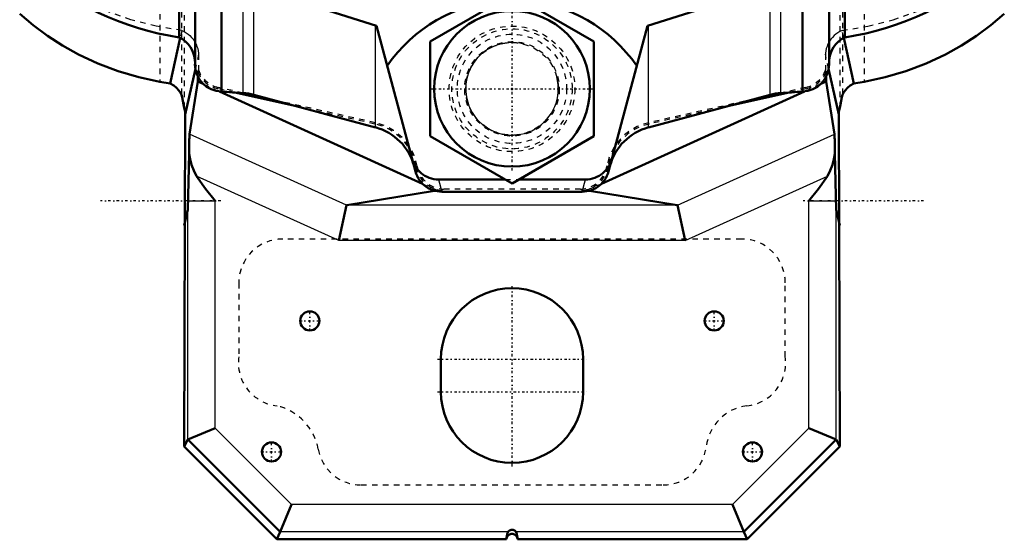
# Model space of a CAD drawing. Header units: millimetres. Extents: x -124 to 124, y -205 to 205.
# Tile 1 of 4: x -90 to 90, y -205 to -110. Entities that reach past the tile are written whole.
import ezdxf

# ---------------------------------------------------------------- set-up
doc = ezdxf.new("R2010")
doc.units = ezdxf.units.MM
doc.linetypes.add('Center', pattern=[1.5, 0.45, -0.5, 0.05, -0.5])
doc.linetypes.add('Dashed', pattern=[2, 1, -1])
for name, color, linetype, lineweight in [('2d ConnectionPoints', 7, 'Continuous', 50), ('AM_0', 7, 'Continuous', 50), ('AM_4', 3, 'Continuous', 25), ('AM_5', 3, 'Continuous', 25), ('AM_7', 7, 'Center', 25), ('AM_9', 6, 'Dashed', 25)]:
    doc.layers.add(name, color=color, linetype=linetype, lineweight=lineweight)

# ---------------------------------------------------------------- blocks, each defined once
blk = doc.blocks.new('9_M_20x110_20x110_001_2_0_in_SKFSNL5246201224KH3024_4')
at = {"layer": 'AM_0'}
for p, q in [((-15, -113.84), (0, -105.18)), ((0, -105.18), (15, -113.84)), ((-15, -131.16), (-15, -113.84)), ((15, -113.84), (15, -131.16)), ((0, -139.82), (-15, -131.16)), ((15, -131.16), (0, -139.82))]:
    blk.add_line(p, q, dxfattribs=at)
blk.add_circle((0, -122.5), 14.25, dxfattribs=at)
at = {"layer": 'AM_5'}
blk.add_arc((0, -122.5), 8.47, 75, 15, dxfattribs=at)
at = {"layer": 'AM_7'}
for p, q in [((0, -137.46), (0, -107.54)), ((-14.96, -122.5), (14.96, -122.5))]:
    blk.add_line(p, q, dxfattribs=at)
at = {"layer": 'AM_9'}
for radius in [10, 8.47]:
    blk.add_circle((0, -122.5), radius, dxfattribs=at)
blk = doc.blocks.new('10_SNL_524_620_CAP_0_in_SKFSNL5246201224KH3024_4')
at = {"layer": 'AM_0'}
for p, q in [((-60.88, -113.09), (-60.88, -89.78)), ((-53.16, -123.01), (-53.16, -89.56)), ((53.16, -123.01), (53.16, -89.56)), ((60.88, -113.09), (60.88, -89.78)), ((-58, -90.23), (-58, -118.01)), ((58.01, -118.01), (58.01, -90.19)), ((-24.8, -110.94), (-47.22, -103.85)), ((47.22, -103.85), (24.8, -110.94)), ((-17.64, -137.64), (-24.8, -110.94)), ((24.8, -110.94), (17.64, -137.64)), ((-24.99, -129.55), (-47.22, -123.59)), ((47.22, -123.59), (24.99, -129.55)), ((-13.42, -139.09), (-1.26, -139.09)), ((1.26, -139.09), (13.42, -139.09)), ((-12.81, -141.35), (12.81, -141.35))]:
    blk.add_line(p, q, dxfattribs=at)
for points in [[(-18.25, -135.39), (-18.12, -135.8), (-17.95, -136.21), (-17.75, -136.59), (-17.51, -136.96), (-17.25, -137.31), (-16.95, -137.63), (-16.63, -137.92), (-16.29, -138.19), (-15.92, -138.42), (-15.53, -138.63), (-15.13, -138.79), (-14.71, -138.92), (-14.29, -139.02), (-13.85, -139.08), (-13.42, -139.09), (-13.42, -139.09)], [(13.42, -139.09), (13.85, -139.08), (14.29, -139.02), (14.71, -138.92), (15.13, -138.79), (15.53, -138.63), (15.92, -138.42), (16.29, -138.19), (16.63, -137.92), (16.95, -137.63), (17.25, -137.31), (17.51, -136.96), (17.75, -136.59), (17.95, -136.21), (18.12, -135.8), (18.25, -135.39), (18.25, -135.39)], [(-12.81, -141.35), (-13.25, -141.33), (-13.68, -141.27), (-14.11, -141.18), (-14.52, -141.05), (-14.93, -140.88), (-15.31, -140.68), (-15.68, -140.45), (-16.03, -140.18), (-16.35, -139.88), (-16.64, -139.56), (-16.91, -139.22), (-17.14, -138.85), (-17.35, -138.46), (-17.51, -138.06), (-17.64, -137.64), (-17.64, -137.64)], [(17.64, -137.64), (17.51, -138.06), (17.35, -138.46), (17.14, -138.85), (16.91, -139.22), (16.64, -139.56), (16.35, -139.88), (16.03, -140.18), (15.68, -140.44), (15.31, -140.68), (14.93, -140.88), (14.52, -141.05), (14.11, -141.18), (13.68, -141.27), (13.25, -141.33), (12.81, -141.35), (12.81, -141.35)]]:
    blk.add_lwpolyline(points, dxfattribs=at)
for centre, radius, start, end in [((-52.37, -58.75), 55, 228.4908, 261.0989), ((52.37, -58.75), 55, 278.9011, 311.5092), ((0, -133.84), 27.61, 94.1587, 145.7637), ((0, -133.84), 27.61, 34.2363, 85.8389), ((-63.01, -117.63), 5.01, 2.56, 64.7949), ((63.01, -117.63), 5.01, 115.2051, 177.44), ((-53, -118.01), 5.01, 180, 268.153), ((53, -118.01), 5.01, 271.847, 0), ((0, 670.88), 795.67, 266.16938, 266.45581), ((-49.81, -133.25), 10, 75, 86.4558), ((49.81, -133.25), 10, 93.5442, 105), ((0, 670.88), 795.67, 273.54419, 273.83062), ((-27.58, -139.2), 10, 15, 75), ((27.58, -139.2), 10, 105, 165)]:
    blk.add_arc(centre, radius, start, end, dxfattribs=at)
at = {"layer": 'AM_4'}
for p, q in [((-49.19, -123.27), (-49.19, -103.47)), ((-47.22, -123.59), (-47.22, -103.85)), ((47.22, -123.59), (47.22, -103.85)), ((49.19, -123.27), (49.19, -103.47)), ((-24.99, -129.55), (-24.99, -110.87)), ((24.99, -129.55), (24.99, -110.87)), ((-13.42, -139.09), (-12.81, -141.35)), ((12.81, -141.35), (13.42, -139.09))]:
    blk.add_line(p, q, dxfattribs=at)
at = {"layer": 'AM_9'}
for p, q in [((-58, -117.92), (-58, -90.18)), ((-58, -117.71), (-58, -90.21)), ((-58, -117.63), (-58, -90.27)), ((58, -117.92), (58, -90.18)), ((58, -117.71), (58, -90.21)), ((58, -90.29), (58, -117.63)), ((-58, -117.92), (-58, -117.71)), ((58, -117.71), (58, -117.92)), ((-1.26, -139.09), (1.26, -139.09))]:
    blk.add_line(p, q, dxfattribs=at)
blk.add_circle((0, -122.5), 11, dxfattribs=at)
for centre, start, end in [((-63.01, -117.63), 359.0294, 2.56), ((-53, -118.01), 179.0294, 180), ((63.01, -117.63), 177.44, 180.9706), ((53, -118.01), 0, 0.9706)]:
    blk.add_arc(centre, 5.01, start, end, dxfattribs=at)
blk = doc.blocks.new('11_SNL_524_620_BASE_0_in_SKFSNL5246201224KH3024_4')
at = {"layer": 'AM_0'}
for p, q in [((-60.69, -113.18), (-62.55, -121.52)), ((62.55, -121.52), (60.69, -113.18)), ((-57.94, -118.83), (-59.8, -127.19)), ((59.8, -127.19), (57.94, -118.83)), ((-57.51, -121.17), (-57.5, -120.19)), ((57.51, -121.17), (57.5, -120.19)), ((-64.42, -121.2), (-62.55, -121.52)), ((-58.98, -130.79), (-57.51, -121.17)), ((-57.51, -121.17), (-56.41, -121.67)), ((57.51, -121.17), (56.41, -121.67)), ((57.51, -121.17), (58.98, -130.79)), ((64.42, -121.2), (62.55, -121.52)), ((-53.51, -122.99), (-16.35, -139.89)), ((-38.66, -125.88), (-50.71, -123.17)), ((-44.47, -124.33), (-49.17, -123.27)), ((53.51, -122.99), (16.35, -139.89)), ((50.71, -123.17), (38.66, -125.88)), ((49.17, -123.27), (44.47, -124.33)), ((-59.8, -127.19), (-60, -188)), ((60, -188), (59.8, -127.19)), ((-59.3, -144.58), (-59.1, -134.39)), ((59.3, -144.58), (59.1, -134.39)), ((-30.25, -143.79), (-14.19, -141.16)), ((30.25, -143.79), (14.19, -141.16)), ((-30.31, -143.83), (-31.71, -150.29)), ((-30.25, -143.79), (-30.31, -143.83)), ((30.25, -143.79), (30.31, -143.83)), ((30.31, -143.83), (31.71, -150.29)), ((-60, -147.52), (-59.3, -144.58)), ((60, -147.52), (59.3, -144.58)), ((-13, -172), (-13, -178)), ((13, -178), (13, -172)), ((-59.3, -186.72), (-54.3, -184.65)), ((54.3, -184.65), (59.3, -186.72)), ((-59.3, -186.72), (-60, -188)), ((-59.3, -186.72), (-59.3, -186.72)), ((-59.3, -186.72), (-42.42, -203.6)), ((42.42, -203.6), (59.3, -186.72)), ((60, -188), (59.3, -186.72)), ((59.3, -186.72), (59.3, -186.72)), ((-60, -188), (-43, -205)), ((43, -205), (60, -188)), ((-40.35, -198.6), (-42.42, -203.6)), ((42.42, -203.6), (40.35, -198.6)), ((-43, -205), (-42.42, -203.6)), ((-43, -205), (-1, -205)), ((-42.42, -203.6), (-42.42, -203.6)), ((1, -205), (43, -205)), ((42.42, -203.6), (43, -205)), ((42.42, -203.6), (42.42, -203.6))]:
    blk.add_line(p, q, dxfattribs=at)
for points in [[(-64.42, -121.2), (-68.31, -120.37), (-72.05, -119.27), (-75.77, -117.85), (-79.29, -116.2), (-82.22, -114.56), (-84.97, -112.78), (-87.61, -110.85), (-90.08, -108.79)], [(64.42, -121.2), (68.31, -120.37), (72.05, -119.27), (75.77, -117.85), (79.29, -116.2), (82.22, -114.56), (84.97, -112.78), (87.61, -110.85), (90.08, -108.79)], [(-60.45, -123.59), (-60.64, -123.21), (-60.94, -122.8), (-61.37, -122.34), (-61.89, -121.91), (-62.55, -121.52)], [(60.45, -123.59), (60.64, -123.21), (60.94, -122.8), (61.37, -122.34), (61.89, -121.91), (62.55, -121.52)], [(-60, -126), (-60.1, -125.38), (-60.21, -124.71), (-60.36, -124.01), (-60.45, -123.59)], [(60, -126), (60.1, -125.38), (60.21, -124.71), (60.36, -124.01), (60.45, -123.59)], [(-60, -126), (-59.89, -126.43), (-59.82, -126.86), (-59.8, -127.19)], [(60, -126), (59.89, -126.43), (59.82, -126.86), (59.8, -127.19)], [(-59.1, -134.39), (-59.09, -133.87), (-59.08, -133.37), (-59.07, -132.91), (-59.06, -132.48), (-59.05, -132.1), (-59.04, -131.76), (-59.03, -131.46), (-59.01, -131.22), (-59, -131.02), (-58.99, -130.88), (-58.98, -130.79)], [(58.98, -130.79), (58.99, -130.89), (59, -131.03), (59.01, -131.23), (59.03, -131.48), (59.04, -131.78), (59.05, -132.12), (59.06, -132.51), (59.07, -132.93), (59.08, -133.4), (59.09, -133.9), (59.1, -134.39)], [(-59.1, -134.39), (-58.91, -135.39), (-58.62, -136.42), (-58.22, -137.46), (-57.71, -138.47)], [(59.1, -134.39), (58.91, -135.39), (58.62, -136.42), (58.22, -137.46), (57.71, -138.47)], [(-54.3, -143), (-54.31, -142.99), (-56.1, -140.81), (-57.71, -138.47)], [(57.71, -138.47), (56.11, -140.79), (54.31, -142.99), (54.3, -143)], [(0.71, -203.6), (0.57, -203.46), (0.36, -203.34), (0.21, -203.29), (0.09, -203.28), (-0.04, -203.27), (-0.15, -203.28), (-0.28, -203.31), (-0.44, -203.38), (-0.61, -203.49), (-0.71, -203.6)], [(-0.71, -203.6), (-0.77, -203.73), (-0.82, -203.87), (-0.87, -204.01), (-0.91, -204.17), (-0.94, -204.33), (-0.97, -204.5), (-0.99, -204.67), (-1, -204.84), (-1, -205)], [(-1, -205), (-1, -204.91), (-0.98, -204.83), (-0.97, -204.74), (-0.94, -204.66), (-0.91, -204.58), (-0.87, -204.5), (-0.82, -204.43), (-0.77, -204.36), (-0.71, -204.29), (-0.64, -204.23), (-0.57, -204.18), (-0.5, -204.13), (-0.42, -204.09), (-0.34, -204.06), (-0.26, -204.03), (-0.17, -204.02), (-0.09, -204), (0, -204), (0.09, -204), (0.17, -204.02), (0.26, -204.03), (0.34, -204.06), (0.42, -204.09), (0.5, -204.13), (0.57, -204.18), (0.64, -204.23), (0.71, -204.29), (0.77, -204.36), (0.82, -204.43), (0.87, -204.5), (0.91, -204.58), (0.94, -204.66), (0.97, -204.74), (0.98, -204.83), (1, -204.91), (1, -205)], [(1, -205), (1, -204.83), (0.98, -204.65), (0.97, -204.48), (0.94, -204.32), (0.91, -204.15), (0.87, -204), (0.82, -203.85), (0.77, -203.71), (0.71, -203.6)]]:
    blk.add_lwpolyline(points, dxfattribs=at)
for centre in [(-37, -165), (37, -165), (-44, -189), (44, -189)]:
    blk.add_circle(centre, 1.75, dxfattribs=at)
for centre, start, end in [((0, -172), 0, 180), ((0, -178), 180, 0)]:
    blk.add_arc(centre, 13, start, end, dxfattribs=at)
at = {"layer": 'AM_4'}
for p, q in [((-30.31, -143.83), (-58.98, -130.79)), ((30.31, -143.83), (58.98, -130.79)), ((-31.71, -150.29), (-57.71, -138.47)), ((31.71, -150.29), (57.71, -138.47)), ((-59.28, -143), (-54.3, -143)), ((-54.3, -184.65), (-54.3, -143)), ((30.25, -143.79), (-30.25, -143.79)), ((54.3, -184.65), (54.3, -143)), ((54.3, -143), (59.28, -143)), ((-59.3, -186.72), (-59.3, -144.58)), ((59.3, -186.72), (59.3, -144.58)), ((31.71, -150.29), (-31.71, -150.29)), ((-54.3, -184.65), (-40.35, -198.6)), ((40.35, -198.6), (54.3, -184.65)), ((40.35, -198.6), (-40.35, -198.6)), ((-0.71, -203.6), (-42.42, -203.6)), ((42.42, -203.6), (0.71, -203.6))]:
    blk.add_line(p, q, dxfattribs=at)
at = {"layer": 'AM_7'}
for p, q in [((-53.3, -143), (-75.3, -143)), ((75.3, -143), (53.3, -143)), ((0, -191.65), (0, -158.35)), ((-37, -166.84), (-37, -163.16)), ((37, -166.84), (37, -163.16)), ((-38.84, -165), (-35.16, -165)), ((35.16, -165), (38.84, -165)), ((-13.65, -172), (13.65, -172)), ((-13.65, -178), (13.65, -178)), ((-44, -190.84), (-44, -187.16)), ((44, -190.84), (44, -187.16)), ((-45.84, -189), (-42.16, -189)), ((42.16, -189), (45.84, -189))]:
    blk.add_line(p, q, dxfattribs=at)
at = {"layer": 'AM_9'}
for p, q in [((-60.45, 123.59), (-60.45, -123.59)), ((60.45, 123.59), (60.45, -123.59)), ((-64.42, 121.2), (-64.42, -121.2)), ((64.42, 121.2), (64.42, -121.2)), ((-60, -1), (-60, -126)), ((60, -1), (60, -126)), ((-60.39, -111.82), (-60.69, -113.18)), ((60.69, -113.18), (60.39, -111.82)), ((-57.34, -116.17), (-57.94, -118.83)), ((-57.34, -116.17), (-57.37, -119.03)), ((57.94, -118.83), (57.34, -116.17)), ((57.34, -116.17), (57.37, -119.03)), ((-57.5, -120.19), (-57.49, -119.39)), ((-57.49, -119.39), (-57.37, -119.03)), ((57.49, -119.39), (57.37, -119.03)), ((57.5, -120.19), (57.49, -119.39)), ((-56.41, -121.67), (-53.51, -122.99)), ((-53.81, -122.48), (-53.76, -122.24)), ((-50.71, -123.17), (-53.81, -122.48)), ((-49.17, -123.27), (-53.76, -122.24)), ((53.76, -122.24), (49.17, -123.27)), ((53.81, -122.48), (50.71, -123.17)), ((56.41, -121.67), (53.51, -122.99)), ((53.81, -122.48), (53.76, -122.24)), ((-25.02, -128.7), (-44.47, -124.33)), ((-25.08, -128.94), (-38.66, -125.88)), ((44.47, -124.33), (25.02, -128.7)), ((38.66, -125.88), (25.08, -128.94)), ((-25.08, -128.94), (-25.02, -128.7)), ((25.08, -128.94), (25.02, -128.7)), ((-17.58, -136.71), (-17.34, -136.66)), ((-17.56, -136.81), (-17.58, -136.71)), ((-17.56, -136.81), (-17.32, -136.77)), ((-17.32, -136.77), (-17.34, -136.66)), ((17.34, -136.66), (17.32, -136.77)), ((17.56, -136.81), (17.32, -136.77)), ((17.58, -136.71), (17.34, -136.66)), ((17.58, -136.71), (17.56, -136.81)), ((-16.35, -139.89), (-13.72, -141.08)), ((16.35, -139.89), (13.72, -141.08)), ((-14.19, -141.16), (-13.72, -141.08)), ((-13.72, -141.08), (-12.79, -141.08)), ((12.54, -140.85), (-12.54, -140.85)), ((12.79, -141.08), (13.72, -141.08)), ((14.19, -141.16), (13.72, -141.08)), ((42, -150), (-41.94, -150)), ((-50, -158.06), (-50, -171.56)), ((50, -171.56), (50, -158)), ((-27.61, -195.05), (27.65, -195.05))]:
    blk.add_line(p, q, dxfattribs=at)
for points in [[(-60.39, -111.82), (-65.12, -111.04), (-69.77, -109.84), (-74.29, -108.24), (-78.66, -106.25), (-82.84, -103.89), (-86.79, -101.17), (-88.15, -100.12)], [(60.39, -111.82), (65.12, -111.04), (69.77, -109.84), (74.29, -108.24), (78.66, -106.25), (82.84, -103.89), (86.79, -101.17), (88.15, -100.12)], [(-60.39, -111.82), (-59.99, -112.01), (-59.62, -112.23), (-59.26, -112.48), (-58.93, -112.76), (-58.63, -113.07), (-58.35, -113.41), (-58.1, -113.77), (-58, -113.93)], [(60.39, -111.82), (59.99, -112.01), (59.62, -112.23), (59.26, -112.48), (58.93, -112.76), (58.63, -113.07), (58.35, -113.41), (58.1, -113.77), (58.01, -113.93)], [(-58, -113.93), (-57.8, -114.31), (-57.64, -114.72), (-57.51, -115.13), (-57.41, -115.56), (-57.36, -115.99), (-57.34, -116.17)], [(58.01, -113.93), (57.8, -114.31), (57.64, -114.72), (57.51, -115.13), (57.41, -115.56), (57.36, -115.99), (57.34, -116.17)], [(-12.79, -141.08), (-12.69, -140.96), (-12.54, -140.85)], [(12.54, -140.85), (12.69, -140.96), (12.79, -141.08)]]:
    blk.add_lwpolyline(points, dxfattribs=at)
for radius in [11.5, 8.65]:
    blk.add_circle((0, -122.5), radius, dxfattribs=at)
for centre, radius, start, end in [((-52.66, -117.36), 5.24, 202.8324, 257.3263), ((-52.66, -117.36), 5, 199.5164, 257.3263), ((52.66, -117.36), 5, 282.6737, 340.4836), ((52.66, -117.36), 5.24, 282.6737, 337.1676), ((-27.23, -138.51), 9.81, 10.5967, 77.3263), ((-27.23, -138.51), 10.06, 10.5967, 77.3263), ((27.23, -138.51), 10.06, 102.6737, 169.4033), ((27.23, -138.51), 9.81, 102.6737, 169.4033), ((-12.41, -135.85), 5.25, 190.5967, 265.7973), ((-12.41, -135.85), 5, 190.5967, 268.4227), ((12.41, -135.85), 5, 271.5773, 349.4033), ((12.41, -135.85), 5.25, 274.2027, 349.4033), ((-41.94, -158.06), 8.06, 90, 180), ((42, -158), 8, 0, 90), ((-42.1, -172.64), 7.97, 172.2139, 263.6606), ((42.12, -172.65), 7.96, 276.261, 7.8644), ((-45.29, -190.29), 10, 10.2871, 76.6581), ((44, -189), 8.5, 96.8683, 173.3435), ((-27.61, -187.08), 7.97, 190.2871, 270), ((27.65, -187.09), 7.96, 270, 353.3435)]:
    blk.add_arc(centre, radius, start, end, dxfattribs=at)

msp = doc.modelspace()

# ---------------------------------------------------------------- linework, layer by layer
at = {"layer": '2d ConnectionPoints'}
msp.add_point((0, -122.5), dxfattribs=at)
msp.add_point((0, -122.5), dxfattribs=at)

# ---------------------------------------------------------------- block references
for name in ['11_SNL_524_620_BASE_0_in_SKFSNL5246201224KH3024_4', '10_SNL_524_620_CAP_0_in_SKFSNL5246201224KH3024_4', '9_M_20x110_20x110_001_2_0_in_SKFSNL5246201224KH3024_4']:
    msp.add_blockref(name, (0, 0))

doc.saveas('drawing.dxf')
